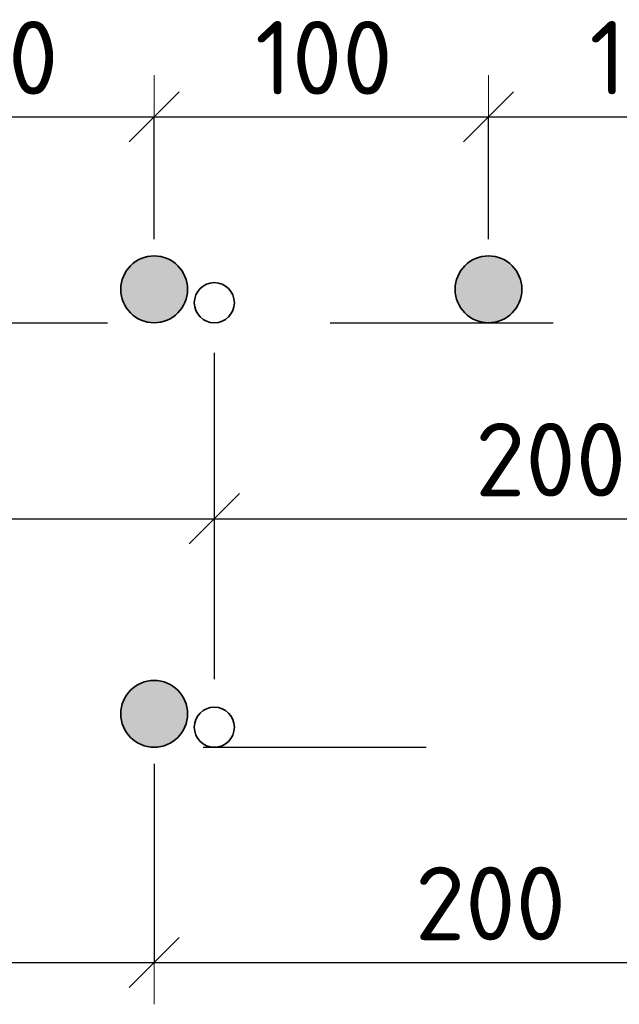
# Model space of a CAD drawing. Header units: metres. Extents: x -38 to 93, y -15 to 21.
# Tile 252 of 256: x 76.382 to 76.651, y 7.921 to 8.363. Entities that reach past the tile are written whole.
import ezdxf

# ---------------------------------------------------------------- set-up
doc = ezdxf.new("R2010")
doc.units = ezdxf.units.M
doc.header["$PDMODE"] = 65
doc.linetypes.add('______2', pattern=[0.0405, 0.03, -0.0105])
doc.layers.add('XR$3$_3898', color=7, linetype='Continuous')
doc.layers.add('XR$5$_3898', color=7, linetype='Continuous')
doc.layers.add('XR$3$Размерная линия_ общее', color=7, linetype='Continuous', lineweight=13)
doc.layers.add('XR$5$Размерная линия_ общее', color=7, linetype='Continuous', lineweight=13)
doc.styles.add('ISOCPEUR', font='txt')
doc.dimstyles.new('DIMSTYLE_8', dxfattribs={"dimtxt": 0.033, "dimasz": 0.0375, "dimexe": 0, "dimexo": 0, "dimgap": 0.0165, "dimtad": 2, "dimdec": 0, "dimlfac": 1000, "dimrnd": 1, "dimzin": 12, "dimdsep": 46, "dimtxsty": 'ISOCPEUR', "dimblk1": 'ALL_ML_STRICH', "dimblk2": 'ALL_ML_STRICH', "dimsah": 1, "dimcen": 0, "dimclrd": 7, "dimclre": 256, "dimclrt": 7, "dimadec": 0, "dimazin": 0, "dimtfac": 1, "dimtdec": 0, "dimtix": 1, "dimtmove": 2, "dimatfit": 3, "dimfxl": 0, "dimtzin": 0, "dimlwd": 0, "dimlwe": -3, "dimarcsym": 0})

# ---------------------------------------------------------------- blocks, each defined once
blk = doc.blocks.new('ALL_ML_STRICH')
at = {"color": 0, "linetype": 'ByBlock', "lineweight": -2}
for p, q in [((0, -0.5), (0, 0.5)), ((-0.3, -0.3), (0.3, 0.3)), ((-1, 0), (0.5, 0))]:
    blk.add_line(p, q, dxfattribs=at)
blk = doc.blocks.new('*D46')
at = {"layer": 'DEFPOINTS', "color": 7, "linetype": 'Continuous', "lineweight": 13, "transparency": 33554687}
for p in [(76.29196, 8.31961), (76.29196, 8.24218), (76.44196, 8.24218)]:
    blk.add_point(p, dxfattribs=at)
at = {"layer": 'XR$3$Размерная линия_ общее', "color": 253, "linetype": 'Continuous', "lineweight": -2, "true_color": 0xa0a0a0, "transparency": 33554687}
for p, q in [((76.29196, 8.26468), (76.29196, 8.31961)), ((76.44196, 8.26468), (76.44196, 8.31961))]:
    blk.add_line(p, q, dxfattribs=at)
at = {"layer": 'XR$3$Размерная линия_ общее', "color": 7, "linetype": 'Continuous', "lineweight": -2, "transparency": 33554687}
blk.add_line((76.29196, 8.31961), (76.44196, 8.31961), dxfattribs=at)
at = {"layer": 'XR$3$Размерная линия_ общее', "color": 7, "linetype": 'Continuous', "lineweight": 13, "transparency": 33554687, "xscale": 0.0375, "yscale": 0.0375, "zscale": 0.0375, "rotation": 180}
blk.add_blockref('ALL_ML_STRICH', (76.29196, 8.31961), dxfattribs=at)
at = {"layer": 'XR$3$Размерная линия_ общее', "color": 7, "linetype": 'Continuous', "lineweight": 13, "transparency": 33554687, "xscale": 0.0375, "yscale": 0.0375, "zscale": 0.0375}
blk.add_blockref('ALL_ML_STRICH', (76.44196, 8.31961), dxfattribs=at)
at = {"layer": 'XR$3$Размерная линия_ общее', "color": 7, "linetype": 'Continuous', "lineweight": 13, "transparency": 33554687, "insert": (76.33726, 8.36261), "char_height": 0.033, "width": 0.00165, "attachment_point": 1, "line_spacing_factor": 0.60241, "style": 'ISOCPEUR'}
blk.add_mtext('100', dxfattribs=at)
blk = doc.blocks.new('*D47')
at = {"layer": 'DEFPOINTS', "color": 7, "linetype": 'Continuous', "lineweight": 13, "transparency": 33554687}
for p in [(76.44196, 8.31961), (76.44196, 8.24218), (76.59196, 8.24218)]:
    blk.add_point(p, dxfattribs=at)
at = {"layer": 'XR$3$Размерная линия_ общее', "color": 253, "linetype": 'Continuous', "lineweight": -2, "true_color": 0xa0a0a0, "transparency": 33554687}
for p, q in [((76.44196, 8.26468), (76.44196, 8.31961)), ((76.59196, 8.26468), (76.59196, 8.31961))]:
    blk.add_line(p, q, dxfattribs=at)
at = {"layer": 'XR$3$Размерная линия_ общее', "color": 7, "linetype": 'Continuous', "lineweight": -2, "transparency": 33554687}
blk.add_line((76.44196, 8.31961), (76.59196, 8.31961), dxfattribs=at)
at = {"layer": 'XR$3$Размерная линия_ общее', "color": 7, "linetype": 'Continuous', "lineweight": 13, "transparency": 33554687, "xscale": 0.0375, "yscale": 0.0375, "zscale": 0.0375, "rotation": 180}
blk.add_blockref('ALL_ML_STRICH', (76.44196, 8.31961), dxfattribs=at)
at = {"layer": 'XR$3$Размерная линия_ общее', "color": 7, "linetype": 'Continuous', "lineweight": 13, "transparency": 33554687, "xscale": 0.0375, "yscale": 0.0375, "zscale": 0.0375}
blk.add_blockref('ALL_ML_STRICH', (76.59196, 8.31961), dxfattribs=at)
at = {"layer": 'XR$3$Размерная линия_ общее', "color": 7, "linetype": 'Continuous', "lineweight": 13, "transparency": 33554687, "insert": (76.48726, 8.36261), "char_height": 0.033, "width": 0.00165, "attachment_point": 1, "line_spacing_factor": 0.60241, "style": 'ISOCPEUR'}
blk.add_mtext('100', dxfattribs=at)
blk = doc.blocks.new('*D48')
at = {"layer": 'DEFPOINTS', "color": 7, "linetype": 'Continuous', "lineweight": 13, "transparency": 33554687}
for p in [(76.59196, 8.31961), (76.59196, 8.24218), (76.74196, 8.24218)]:
    blk.add_point(p, dxfattribs=at)
at = {"layer": 'XR$3$Размерная линия_ общее', "color": 253, "linetype": 'Continuous', "lineweight": -2, "true_color": 0xa0a0a0, "transparency": 33554687}
for p, q in [((76.59196, 8.26468), (76.59196, 8.31961)), ((76.74196, 8.26468), (76.74196, 8.31961))]:
    blk.add_line(p, q, dxfattribs=at)
at = {"layer": 'XR$3$Размерная линия_ общее', "color": 7, "linetype": 'Continuous', "lineweight": -2, "transparency": 33554687}
blk.add_line((76.59196, 8.31961), (76.74196, 8.31961), dxfattribs=at)
at = {"layer": 'XR$3$Размерная линия_ общее', "color": 7, "linetype": 'Continuous', "lineweight": 13, "transparency": 33554687, "xscale": 0.0375, "yscale": 0.0375, "zscale": 0.0375, "rotation": 180}
blk.add_blockref('ALL_ML_STRICH', (76.59196, 8.31961), dxfattribs=at)
at = {"layer": 'XR$3$Размерная линия_ общее', "color": 7, "linetype": 'Continuous', "lineweight": 13, "transparency": 33554687, "xscale": 0.0375, "yscale": 0.0375, "zscale": 0.0375}
blk.add_blockref('ALL_ML_STRICH', (76.74196, 8.31961), dxfattribs=at)
at = {"layer": 'XR$3$Размерная линия_ общее', "color": 7, "linetype": 'Continuous', "lineweight": 13, "transparency": 33554687, "insert": (76.63726, 8.36261), "char_height": 0.033, "width": 0.00165, "attachment_point": 1, "line_spacing_factor": 0.60241, "style": 'ISOCPEUR'}
blk.add_mtext('100', dxfattribs=at)
blk = doc.blocks.new('*D51')
at = {"layer": 'DEFPOINTS', "color": 7, "linetype": 'Continuous', "lineweight": 13, "transparency": 33554687}
for p in [(76.16896, 8.23618), (76.46896, 8.23618), (76.16896, 8.13924)]:
    blk.add_point(p, dxfattribs=at)
at = {"layer": 'XR$3$Размерная линия_ общее', "color": 253, "linetype": 'Continuous', "lineweight": -2, "true_color": 0xa0a0a0, "transparency": 33554687}
for p, q in [((76.16896, 8.21368), (76.16896, 8.13924)), ((76.46896, 8.21368), (76.46896, 8.13924))]:
    blk.add_line(p, q, dxfattribs=at)
at = {"layer": 'XR$3$Размерная линия_ общее', "color": 7, "linetype": 'Continuous', "lineweight": -2, "transparency": 33554687}
blk.add_line((76.16896, 8.13924), (76.46896, 8.13924), dxfattribs=at)
at = {"layer": 'XR$3$Размерная линия_ общее', "color": 7, "linetype": 'Continuous', "lineweight": 13, "transparency": 33554687, "xscale": 0.0375, "yscale": 0.0375, "zscale": 0.0375, "rotation": 180}
blk.add_blockref('ALL_ML_STRICH', (76.16896, 8.13924), dxfattribs=at)
at = {"layer": 'XR$3$Размерная линия_ общее', "color": 7, "linetype": 'Continuous', "lineweight": 13, "transparency": 33554687, "xscale": 0.0375, "yscale": 0.0375, "zscale": 0.0375}
blk.add_blockref('ALL_ML_STRICH', (76.46896, 8.13924), dxfattribs=at)
at = {"layer": 'XR$3$Размерная линия_ общее', "color": 7, "linetype": 'Continuous', "lineweight": 13, "transparency": 33554687, "insert": (76.28596, 8.18224), "char_height": 0.033, "width": 0.00165, "attachment_point": 1, "line_spacing_factor": 0.60241, "style": 'ISOCPEUR'}
blk.add_mtext('200', dxfattribs=at)
blk = doc.blocks.new('*D52')
at = {"layer": 'DEFPOINTS', "color": 7, "linetype": 'Continuous', "lineweight": 13, "transparency": 33554687}
for p in [(76.46896, 8.23618), (76.76896, 8.23618), (76.46896, 8.13924)]:
    blk.add_point(p, dxfattribs=at)
at = {"layer": 'XR$3$Размерная линия_ общее', "color": 253, "linetype": 'Continuous', "lineweight": -2, "true_color": 0xa0a0a0, "transparency": 33554687}
for p, q in [((76.46896, 8.21368), (76.46896, 8.13924)), ((76.76896, 8.21368), (76.76896, 8.13924))]:
    blk.add_line(p, q, dxfattribs=at)
at = {"layer": 'XR$3$Размерная линия_ общее', "color": 7, "linetype": 'Continuous', "lineweight": -2, "transparency": 33554687}
blk.add_line((76.46896, 8.13924), (76.76896, 8.13924), dxfattribs=at)
at = {"layer": 'XR$3$Размерная линия_ общее', "color": 7, "linetype": 'Continuous', "lineweight": 13, "transparency": 33554687, "xscale": 0.0375, "yscale": 0.0375, "zscale": 0.0375, "rotation": 180}
blk.add_blockref('ALL_ML_STRICH', (76.46896, 8.13924), dxfattribs=at)
at = {"layer": 'XR$3$Размерная линия_ общее', "color": 7, "linetype": 'Continuous', "lineweight": 13, "transparency": 33554687, "xscale": 0.0375, "yscale": 0.0375, "zscale": 0.0375}
blk.add_blockref('ALL_ML_STRICH', (76.76896, 8.13924), dxfattribs=at)
at = {"layer": 'XR$3$Размерная линия_ общее', "color": 7, "linetype": 'Continuous', "lineweight": 13, "transparency": 33554687, "insert": (76.58596, 8.18224), "char_height": 0.033, "width": 0.00165, "attachment_point": 1, "line_spacing_factor": 0.60241, "style": 'ISOCPEUR'}
blk.add_mtext('200', dxfattribs=at)
blk = doc.blocks.new('*D54')
at = {"layer": 'DEFPOINTS', "color": 7, "linetype": 'Continuous', "lineweight": 13, "transparency": 33554687}
for p in [(76.14196, 8.05168), (76.44196, 8.05168), (76.14196, 7.94007)]:
    blk.add_point(p, dxfattribs=at)
at = {"layer": 'XR$3$Размерная линия_ общее', "color": 253, "linetype": 'Continuous', "lineweight": -2, "true_color": 0xa0a0a0, "transparency": 33554687}
for p, q in [((76.14196, 8.02918), (76.14196, 7.94007)), ((76.44196, 8.02918), (76.44196, 7.94007))]:
    blk.add_line(p, q, dxfattribs=at)
at = {"layer": 'XR$3$Размерная линия_ общее', "color": 7, "linetype": 'Continuous', "lineweight": -2, "transparency": 33554687}
blk.add_line((76.14196, 7.94007), (76.44196, 7.94007), dxfattribs=at)
at = {"layer": 'XR$3$Размерная линия_ общее', "color": 7, "linetype": 'Continuous', "lineweight": 13, "transparency": 33554687, "xscale": 0.0375, "yscale": 0.0375, "zscale": 0.0375, "rotation": 180}
blk.add_blockref('ALL_ML_STRICH', (76.14196, 7.94007), dxfattribs=at)
at = {"layer": 'XR$3$Размерная линия_ общее', "color": 7, "linetype": 'Continuous', "lineweight": 13, "transparency": 33554687, "xscale": 0.0375, "yscale": 0.0375, "zscale": 0.0375}
blk.add_blockref('ALL_ML_STRICH', (76.44196, 7.94007), dxfattribs=at)
at = {"layer": 'XR$3$Размерная линия_ общее', "color": 7, "linetype": 'Continuous', "lineweight": 13, "transparency": 33554687, "insert": (76.25896, 7.98307), "char_height": 0.033, "width": 0.00165, "attachment_point": 1, "line_spacing_factor": 0.60241, "style": 'ISOCPEUR'}
blk.add_mtext('200', dxfattribs=at)
blk = doc.blocks.new('*D55')
at = {"layer": 'DEFPOINTS', "color": 7, "linetype": 'Continuous', "lineweight": 13, "transparency": 33554687}
for p in [(76.44196, 8.05168), (76.74196, 8.05168), (76.44196, 7.94007)]:
    blk.add_point(p, dxfattribs=at)
at = {"layer": 'XR$3$Размерная линия_ общее', "color": 253, "linetype": 'Continuous', "lineweight": -2, "true_color": 0xa0a0a0, "transparency": 33554687}
for p, q in [((76.44196, 8.02918), (76.44196, 7.94007)), ((76.74196, 8.02918), (76.74196, 7.94007))]:
    blk.add_line(p, q, dxfattribs=at)
at = {"layer": 'XR$3$Размерная линия_ общее', "color": 7, "linetype": 'Continuous', "lineweight": -2, "transparency": 33554687}
blk.add_line((76.44196, 7.94007), (76.74196, 7.94007), dxfattribs=at)
at = {"layer": 'XR$3$Размерная линия_ общее', "color": 7, "linetype": 'Continuous', "lineweight": 13, "transparency": 33554687, "xscale": 0.0375, "yscale": 0.0375, "zscale": 0.0375, "rotation": 180}
blk.add_blockref('ALL_ML_STRICH', (76.44196, 7.94007), dxfattribs=at)
at = {"layer": 'XR$3$Размерная линия_ общее', "color": 7, "linetype": 'Continuous', "lineweight": 13, "transparency": 33554687, "xscale": 0.0375, "yscale": 0.0375, "zscale": 0.0375}
blk.add_blockref('ALL_ML_STRICH', (76.74196, 7.94007), dxfattribs=at)
at = {"layer": 'XR$3$Размерная линия_ общее', "color": 7, "linetype": 'Continuous', "lineweight": 13, "transparency": 33554687, "insert": (76.55896, 7.98307), "char_height": 0.033, "width": 0.00165, "attachment_point": 1, "line_spacing_factor": 0.60241, "style": 'ISOCPEUR'}
blk.add_mtext('200', dxfattribs=at)
blk = doc.blocks.new('*D383')
at = {"layer": 'DEFPOINTS', "color": 7, "linetype": 'Continuous', "lineweight": 13, "transparency": 33554687}
for p in [(76.29196, 8.31961), (76.29196, 8.24218), (76.44196, 8.24218)]:
    blk.add_point(p, dxfattribs=at)
at = {"layer": 'XR$5$Размерная линия_ общее', "color": 253, "linetype": 'Continuous', "lineweight": -2, "true_color": 0xa0a0a0, "transparency": 33554687}
for p, q in [((76.29196, 8.26468), (76.29196, 8.31961)), ((76.44196, 8.26468), (76.44196, 8.31961))]:
    blk.add_line(p, q, dxfattribs=at)
at = {"layer": 'XR$5$Размерная линия_ общее', "color": 7, "linetype": 'Continuous', "lineweight": -2, "transparency": 33554687}
blk.add_line((76.29196, 8.31961), (76.44196, 8.31961), dxfattribs=at)
at = {"layer": 'XR$5$Размерная линия_ общее', "color": 7, "linetype": 'Continuous', "lineweight": 13, "transparency": 33554687, "xscale": 0.0375, "yscale": 0.0375, "zscale": 0.0375, "rotation": 180}
blk.add_blockref('ALL_ML_STRICH', (76.29196, 8.31961), dxfattribs=at)
at = {"layer": 'XR$5$Размерная линия_ общее', "color": 7, "linetype": 'Continuous', "lineweight": 13, "transparency": 33554687, "xscale": 0.0375, "yscale": 0.0375, "zscale": 0.0375}
blk.add_blockref('ALL_ML_STRICH', (76.44196, 8.31961), dxfattribs=at)
at = {"layer": 'XR$5$Размерная линия_ общее', "color": 7, "linetype": 'Continuous', "lineweight": 13, "transparency": 33554687, "insert": (76.33726, 8.36261), "char_height": 0.033, "width": 0.00165, "attachment_point": 1, "line_spacing_factor": 0.60241, "style": 'ISOCPEUR'}
blk.add_mtext('100', dxfattribs=at)
blk = doc.blocks.new('*D384')
at = {"layer": 'DEFPOINTS', "color": 7, "linetype": 'Continuous', "lineweight": 13, "transparency": 33554687}
for p in [(76.44196, 8.31961), (76.44196, 8.24218), (76.59196, 8.24218)]:
    blk.add_point(p, dxfattribs=at)
at = {"layer": 'XR$5$Размерная линия_ общее', "color": 253, "linetype": 'Continuous', "lineweight": -2, "true_color": 0xa0a0a0, "transparency": 33554687}
for p, q in [((76.44196, 8.26468), (76.44196, 8.31961)), ((76.59196, 8.26468), (76.59196, 8.31961))]:
    blk.add_line(p, q, dxfattribs=at)
at = {"layer": 'XR$5$Размерная линия_ общее', "color": 7, "linetype": 'Continuous', "lineweight": -2, "transparency": 33554687}
blk.add_line((76.44196, 8.31961), (76.59196, 8.31961), dxfattribs=at)
at = {"layer": 'XR$5$Размерная линия_ общее', "color": 7, "linetype": 'Continuous', "lineweight": 13, "transparency": 33554687, "xscale": 0.0375, "yscale": 0.0375, "zscale": 0.0375, "rotation": 180}
blk.add_blockref('ALL_ML_STRICH', (76.44196, 8.31961), dxfattribs=at)
at = {"layer": 'XR$5$Размерная линия_ общее', "color": 7, "linetype": 'Continuous', "lineweight": 13, "transparency": 33554687, "xscale": 0.0375, "yscale": 0.0375, "zscale": 0.0375}
blk.add_blockref('ALL_ML_STRICH', (76.59196, 8.31961), dxfattribs=at)
at = {"layer": 'XR$5$Размерная линия_ общее', "color": 7, "linetype": 'Continuous', "lineweight": 13, "transparency": 33554687, "insert": (76.48726, 8.36261), "char_height": 0.033, "width": 0.00165, "attachment_point": 1, "line_spacing_factor": 0.60241, "style": 'ISOCPEUR'}
blk.add_mtext('100', dxfattribs=at)
blk = doc.blocks.new('*D385')
at = {"layer": 'DEFPOINTS', "color": 7, "linetype": 'Continuous', "lineweight": 13, "transparency": 33554687}
for p in [(76.59196, 8.31961), (76.59196, 8.24218), (76.74196, 8.24218)]:
    blk.add_point(p, dxfattribs=at)
at = {"layer": 'XR$5$Размерная линия_ общее', "color": 253, "linetype": 'Continuous', "lineweight": -2, "true_color": 0xa0a0a0, "transparency": 33554687}
for p, q in [((76.59196, 8.26468), (76.59196, 8.31961)), ((76.74196, 8.26468), (76.74196, 8.31961))]:
    blk.add_line(p, q, dxfattribs=at)
at = {"layer": 'XR$5$Размерная линия_ общее', "color": 7, "linetype": 'Continuous', "lineweight": -2, "transparency": 33554687}
blk.add_line((76.59196, 8.31961), (76.74196, 8.31961), dxfattribs=at)
at = {"layer": 'XR$5$Размерная линия_ общее', "color": 7, "linetype": 'Continuous', "lineweight": 13, "transparency": 33554687, "xscale": 0.0375, "yscale": 0.0375, "zscale": 0.0375, "rotation": 180}
blk.add_blockref('ALL_ML_STRICH', (76.59196, 8.31961), dxfattribs=at)
at = {"layer": 'XR$5$Размерная линия_ общее', "color": 7, "linetype": 'Continuous', "lineweight": 13, "transparency": 33554687, "xscale": 0.0375, "yscale": 0.0375, "zscale": 0.0375}
blk.add_blockref('ALL_ML_STRICH', (76.74196, 8.31961), dxfattribs=at)
at = {"layer": 'XR$5$Размерная линия_ общее', "color": 7, "linetype": 'Continuous', "lineweight": 13, "transparency": 33554687, "insert": (76.63726, 8.36261), "char_height": 0.033, "width": 0.00165, "attachment_point": 1, "line_spacing_factor": 0.60241, "style": 'ISOCPEUR'}
blk.add_mtext('100', dxfattribs=at)
blk = doc.blocks.new('*D388')
at = {"layer": 'DEFPOINTS', "color": 7, "linetype": 'Continuous', "lineweight": 13, "transparency": 33554687}
for p in [(76.16896, 8.23618), (76.46896, 8.23618), (76.16896, 8.13924)]:
    blk.add_point(p, dxfattribs=at)
at = {"layer": 'XR$5$Размерная линия_ общее', "color": 253, "linetype": 'Continuous', "lineweight": -2, "true_color": 0xa0a0a0, "transparency": 33554687}
for p, q in [((76.16896, 8.21368), (76.16896, 8.13924)), ((76.46896, 8.21368), (76.46896, 8.13924))]:
    blk.add_line(p, q, dxfattribs=at)
at = {"layer": 'XR$5$Размерная линия_ общее', "color": 7, "linetype": 'Continuous', "lineweight": -2, "transparency": 33554687}
blk.add_line((76.16896, 8.13924), (76.46896, 8.13924), dxfattribs=at)
at = {"layer": 'XR$5$Размерная линия_ общее', "color": 7, "linetype": 'Continuous', "lineweight": 13, "transparency": 33554687, "xscale": 0.0375, "yscale": 0.0375, "zscale": 0.0375, "rotation": 180}
blk.add_blockref('ALL_ML_STRICH', (76.16896, 8.13924), dxfattribs=at)
at = {"layer": 'XR$5$Размерная линия_ общее', "color": 7, "linetype": 'Continuous', "lineweight": 13, "transparency": 33554687, "xscale": 0.0375, "yscale": 0.0375, "zscale": 0.0375}
blk.add_blockref('ALL_ML_STRICH', (76.46896, 8.13924), dxfattribs=at)
at = {"layer": 'XR$5$Размерная линия_ общее', "color": 7, "linetype": 'Continuous', "lineweight": 13, "transparency": 33554687, "insert": (76.28596, 8.18224), "char_height": 0.033, "width": 0.00165, "attachment_point": 1, "line_spacing_factor": 0.60241, "style": 'ISOCPEUR'}
blk.add_mtext('200', dxfattribs=at)
blk = doc.blocks.new('*D389')
at = {"layer": 'DEFPOINTS', "color": 7, "linetype": 'Continuous', "lineweight": 13, "transparency": 33554687}
for p in [(76.46896, 8.23618), (76.76896, 8.23618), (76.46896, 8.13924)]:
    blk.add_point(p, dxfattribs=at)
at = {"layer": 'XR$5$Размерная линия_ общее', "color": 253, "linetype": 'Continuous', "lineweight": -2, "true_color": 0xa0a0a0, "transparency": 33554687}
for p, q in [((76.46896, 8.21368), (76.46896, 8.13924)), ((76.76896, 8.21368), (76.76896, 8.13924))]:
    blk.add_line(p, q, dxfattribs=at)
at = {"layer": 'XR$5$Размерная линия_ общее', "color": 7, "linetype": 'Continuous', "lineweight": -2, "transparency": 33554687}
blk.add_line((76.46896, 8.13924), (76.76896, 8.13924), dxfattribs=at)
at = {"layer": 'XR$5$Размерная линия_ общее', "color": 7, "linetype": 'Continuous', "lineweight": 13, "transparency": 33554687, "xscale": 0.0375, "yscale": 0.0375, "zscale": 0.0375, "rotation": 180}
blk.add_blockref('ALL_ML_STRICH', (76.46896, 8.13924), dxfattribs=at)
at = {"layer": 'XR$5$Размерная линия_ общее', "color": 7, "linetype": 'Continuous', "lineweight": 13, "transparency": 33554687, "xscale": 0.0375, "yscale": 0.0375, "zscale": 0.0375}
blk.add_blockref('ALL_ML_STRICH', (76.76896, 8.13924), dxfattribs=at)
at = {"layer": 'XR$5$Размерная линия_ общее', "color": 7, "linetype": 'Continuous', "lineweight": 13, "transparency": 33554687, "insert": (76.58596, 8.18224), "char_height": 0.033, "width": 0.00165, "attachment_point": 1, "line_spacing_factor": 0.60241, "style": 'ISOCPEUR'}
blk.add_mtext('200', dxfattribs=at)
blk = doc.blocks.new('*D391')
at = {"layer": 'DEFPOINTS', "color": 7, "linetype": 'Continuous', "lineweight": 13, "transparency": 33554687}
for p in [(76.14196, 8.05168), (76.44196, 8.05168), (76.14196, 7.94007)]:
    blk.add_point(p, dxfattribs=at)
at = {"layer": 'XR$5$Размерная линия_ общее', "color": 253, "linetype": 'Continuous', "lineweight": -2, "true_color": 0xa0a0a0, "transparency": 33554687}
for p, q in [((76.14196, 8.02918), (76.14196, 7.94007)), ((76.44196, 8.02918), (76.44196, 7.94007))]:
    blk.add_line(p, q, dxfattribs=at)
at = {"layer": 'XR$5$Размерная линия_ общее', "color": 7, "linetype": 'Continuous', "lineweight": -2, "transparency": 33554687}
blk.add_line((76.14196, 7.94007), (76.44196, 7.94007), dxfattribs=at)
at = {"layer": 'XR$5$Размерная линия_ общее', "color": 7, "linetype": 'Continuous', "lineweight": 13, "transparency": 33554687, "xscale": 0.0375, "yscale": 0.0375, "zscale": 0.0375, "rotation": 180}
blk.add_blockref('ALL_ML_STRICH', (76.14196, 7.94007), dxfattribs=at)
at = {"layer": 'XR$5$Размерная линия_ общее', "color": 7, "linetype": 'Continuous', "lineweight": 13, "transparency": 33554687, "xscale": 0.0375, "yscale": 0.0375, "zscale": 0.0375}
blk.add_blockref('ALL_ML_STRICH', (76.44196, 7.94007), dxfattribs=at)
at = {"layer": 'XR$5$Размерная линия_ общее', "color": 7, "linetype": 'Continuous', "lineweight": 13, "transparency": 33554687, "insert": (76.25896, 7.98307), "char_height": 0.033, "width": 0.00165, "attachment_point": 1, "line_spacing_factor": 0.60241, "style": 'ISOCPEUR'}
blk.add_mtext('200', dxfattribs=at)
blk = doc.blocks.new('*D392')
at = {"layer": 'DEFPOINTS', "color": 7, "linetype": 'Continuous', "lineweight": 13, "transparency": 33554687}
for p in [(76.44196, 8.05168), (76.74196, 8.05168), (76.44196, 7.94007)]:
    blk.add_point(p, dxfattribs=at)
at = {"layer": 'XR$5$Размерная линия_ общее', "color": 253, "linetype": 'Continuous', "lineweight": -2, "true_color": 0xa0a0a0, "transparency": 33554687}
for p, q in [((76.44196, 8.02918), (76.44196, 7.94007)), ((76.74196, 8.02918), (76.74196, 7.94007))]:
    blk.add_line(p, q, dxfattribs=at)
at = {"layer": 'XR$5$Размерная линия_ общее', "color": 7, "linetype": 'Continuous', "lineweight": -2, "transparency": 33554687}
blk.add_line((76.44196, 7.94007), (76.74196, 7.94007), dxfattribs=at)
at = {"layer": 'XR$5$Размерная линия_ общее', "color": 7, "linetype": 'Continuous', "lineweight": 13, "transparency": 33554687, "xscale": 0.0375, "yscale": 0.0375, "zscale": 0.0375, "rotation": 180}
blk.add_blockref('ALL_ML_STRICH', (76.44196, 7.94007), dxfattribs=at)
at = {"layer": 'XR$5$Размерная линия_ общее', "color": 7, "linetype": 'Continuous', "lineweight": 13, "transparency": 33554687, "xscale": 0.0375, "yscale": 0.0375, "zscale": 0.0375}
blk.add_blockref('ALL_ML_STRICH', (76.74196, 7.94007), dxfattribs=at)
at = {"layer": 'XR$5$Размерная линия_ общее', "color": 7, "linetype": 'Continuous', "lineweight": 13, "transparency": 33554687, "insert": (76.55896, 7.98307), "char_height": 0.033, "width": 0.00165, "attachment_point": 1, "line_spacing_factor": 0.60241, "style": 'ISOCPEUR'}
blk.add_mtext('200', dxfattribs=at)

msp = doc.modelspace()

# ---------------------------------------------------------------- hatches: boundary and pattern name
at = {"linetype": 'Continuous', "lineweight": 25, "true_color": 0xa2a2a2, "transparency": 33554687}
for points in [[(76.45386, 8.25131), (76.45257, 8.25278), (76.4511, 8.25408), (76.44946, 8.25517), (76.4477, 8.25603), (76.44585, 8.25667), (76.44392, 8.25705), (76.44196, 8.25718), (76.44001, 8.25705), (76.43808, 8.25667), (76.43622, 8.25603), (76.43446, 8.25517), (76.43283, 8.25408), (76.43136, 8.25278), (76.43006, 8.25131), (76.42897, 8.24968), (76.42811, 8.24792), (76.42748, 8.24606), (76.42709, 8.24413), (76.42696, 8.24218), (76.42709, 8.24022), (76.42748, 8.23829), (76.42811, 8.23644), (76.42897, 8.23468), (76.43006, 8.23305), (76.43136, 8.23157), (76.43283, 8.23028), (76.43446, 8.22919), (76.43622, 8.22832), (76.43808, 8.22769), (76.44001, 8.2273), (76.44196, 8.22718), (76.44392, 8.2273), (76.44585, 8.22769), (76.4477, 8.22832), (76.44946, 8.22919), (76.4511, 8.23028), (76.45257, 8.23157), (76.45386, 8.23305), (76.45495, 8.23468), (76.45582, 8.23644), (76.45645, 8.23829), (76.45684, 8.24022), (76.45696, 8.24218), (76.45684, 8.24413), (76.45645, 8.24606), (76.45582, 8.24792), (76.45495, 8.24968)], [(76.45386, 8.25131), (76.45257, 8.25278), (76.4511, 8.25408), (76.44946, 8.25517), (76.4477, 8.25603), (76.44585, 8.25667), (76.44392, 8.25705), (76.44196, 8.25718), (76.44001, 8.25705), (76.43808, 8.25667), (76.43622, 8.25603), (76.43446, 8.25517), (76.43283, 8.25408), (76.43136, 8.25278), (76.43006, 8.25131), (76.42897, 8.24968), (76.42811, 8.24792), (76.42748, 8.24606), (76.42709, 8.24413), (76.42696, 8.24218), (76.42709, 8.24022), (76.42748, 8.23829), (76.42811, 8.23644), (76.42897, 8.23468), (76.43006, 8.23305), (76.43136, 8.23157), (76.43283, 8.23028), (76.43446, 8.22919), (76.43622, 8.22832), (76.43808, 8.22769), (76.44001, 8.2273), (76.44196, 8.22718), (76.44392, 8.2273), (76.44585, 8.22769), (76.4477, 8.22832), (76.44946, 8.22919), (76.4511, 8.23028), (76.45257, 8.23157), (76.45386, 8.23305), (76.45495, 8.23468), (76.45582, 8.23644), (76.45645, 8.23829), (76.45684, 8.24022), (76.45696, 8.24218), (76.45684, 8.24413), (76.45645, 8.24606), (76.45582, 8.24792), (76.45495, 8.24968)], [(76.60386, 8.25131), (76.60257, 8.25278), (76.6011, 8.25408), (76.59946, 8.25517), (76.5977, 8.25603), (76.59585, 8.25667), (76.59392, 8.25705), (76.59196, 8.25718), (76.59001, 8.25705), (76.58808, 8.25667), (76.58622, 8.25603), (76.58446, 8.25517), (76.58283, 8.25408), (76.58136, 8.25278), (76.58006, 8.25131), (76.57897, 8.24968), (76.57811, 8.24792), (76.57748, 8.24606), (76.57709, 8.24413), (76.57696, 8.24218), (76.57709, 8.24022), (76.57748, 8.23829), (76.57811, 8.23644), (76.57897, 8.23468), (76.58006, 8.23305), (76.58136, 8.23157), (76.58283, 8.23028), (76.58446, 8.22919), (76.58622, 8.22832), (76.58808, 8.22769), (76.59001, 8.2273), (76.59196, 8.22718), (76.59392, 8.2273), (76.59585, 8.22769), (76.5977, 8.22832), (76.59946, 8.22919), (76.6011, 8.23028), (76.60257, 8.23157), (76.60386, 8.23305), (76.60495, 8.23468), (76.60582, 8.23644), (76.60645, 8.23829), (76.60684, 8.24022), (76.60696, 8.24218), (76.60684, 8.24413), (76.60645, 8.24606), (76.60582, 8.24792), (76.60495, 8.24968)], [(76.60386, 8.25131), (76.60257, 8.25278), (76.6011, 8.25408), (76.59946, 8.25517), (76.5977, 8.25603), (76.59585, 8.25667), (76.59392, 8.25705), (76.59196, 8.25718), (76.59001, 8.25705), (76.58808, 8.25667), (76.58622, 8.25603), (76.58446, 8.25517), (76.58283, 8.25408), (76.58136, 8.25278), (76.58006, 8.25131), (76.57897, 8.24968), (76.57811, 8.24792), (76.57748, 8.24606), (76.57709, 8.24413), (76.57696, 8.24218), (76.57709, 8.24022), (76.57748, 8.23829), (76.57811, 8.23644), (76.57897, 8.23468), (76.58006, 8.23305), (76.58136, 8.23157), (76.58283, 8.23028), (76.58446, 8.22919), (76.58622, 8.22832), (76.58808, 8.22769), (76.59001, 8.2273), (76.59196, 8.22718), (76.59392, 8.2273), (76.59585, 8.22769), (76.5977, 8.22832), (76.59946, 8.22919), (76.6011, 8.23028), (76.60257, 8.23157), (76.60386, 8.23305), (76.60495, 8.23468), (76.60582, 8.23644), (76.60645, 8.23829), (76.60684, 8.24022), (76.60696, 8.24218), (76.60684, 8.24413), (76.60645, 8.24606), (76.60582, 8.24792), (76.60495, 8.24968)], [(76.45386, 8.06081), (76.45257, 8.06228), (76.4511, 8.06358), (76.44946, 8.06467), (76.4477, 8.06553), (76.44585, 8.06617), (76.44392, 8.06655), (76.44196, 8.06668), (76.44001, 8.06655), (76.43808, 8.06617), (76.43622, 8.06553), (76.43446, 8.06467), (76.43283, 8.06358), (76.43136, 8.06228), (76.43006, 8.06081), (76.42897, 8.05918), (76.42811, 8.05742), (76.42748, 8.05556), (76.42709, 8.05363), (76.42696, 8.05168), (76.42709, 8.04972), (76.42748, 8.04779), (76.42811, 8.04594), (76.42897, 8.04418), (76.43006, 8.04255), (76.43136, 8.04107), (76.43283, 8.03978), (76.43446, 8.03869), (76.43622, 8.03782), (76.43808, 8.03719), (76.44001, 8.0368), (76.44196, 8.03668), (76.44392, 8.0368), (76.44585, 8.03719), (76.4477, 8.03782), (76.44946, 8.03869), (76.4511, 8.03978), (76.45257, 8.04107), (76.45386, 8.04255), (76.45495, 8.04418), (76.45582, 8.04594), (76.45645, 8.04779), (76.45684, 8.04972), (76.45696, 8.05168), (76.45684, 8.05363), (76.45645, 8.05556), (76.45582, 8.05742), (76.45495, 8.05918)], [(76.45386, 8.06081), (76.45257, 8.06228), (76.4511, 8.06358), (76.44946, 8.06467), (76.4477, 8.06553), (76.44585, 8.06617), (76.44392, 8.06655), (76.44196, 8.06668), (76.44001, 8.06655), (76.43808, 8.06617), (76.43622, 8.06553), (76.43446, 8.06467), (76.43283, 8.06358), (76.43136, 8.06228), (76.43006, 8.06081), (76.42897, 8.05918), (76.42811, 8.05742), (76.42748, 8.05556), (76.42709, 8.05363), (76.42696, 8.05168), (76.42709, 8.04972), (76.42748, 8.04779), (76.42811, 8.04594), (76.42897, 8.04418), (76.43006, 8.04255), (76.43136, 8.04107), (76.43283, 8.03978), (76.43446, 8.03869), (76.43622, 8.03782), (76.43808, 8.03719), (76.44001, 8.0368), (76.44196, 8.03668), (76.44392, 8.0368), (76.44585, 8.03719), (76.4477, 8.03782), (76.44946, 8.03869), (76.4511, 8.03978), (76.45257, 8.04107), (76.45386, 8.04255), (76.45495, 8.04418), (76.45582, 8.04594), (76.45645, 8.04779), (76.45684, 8.04972), (76.45696, 8.05168), (76.45684, 8.05363), (76.45645, 8.05556), (76.45582, 8.05742), (76.45495, 8.05918)]]:
    msp.add_hatch(color=253, dxfattribs=at).paths.add_polyline_path(points)

# ---------------------------------------------------------------- linework, layer by layer
at = {"color": 8, "linetype": '______2', "lineweight": -3, "true_color": 0x737373, "transparency": 33554687}
for p, q in [((76.12096, 8.22718), (77.11696, 8.22718)), ((76.12096, 8.22718), (77.11696, 8.22718)), ((76.06396, 8.03668), (77.11696, 8.03668)), ((76.06396, 8.03668), (77.11696, 8.03668))]:
    msp.add_line(p, q, dxfattribs=at)
at = {"layer": 'XR$3$_3898', "color": 7, "linetype": 'Continuous', "lineweight": 35, "transparency": 33554687}
for centre, radius in [((76.44196, 8.24218), 0.015), ((76.59196, 8.24218), 0.015), ((76.46896, 8.23618), 0.009), ((76.44196, 8.05168), 0.015), ((76.46896, 8.04568), 0.009)]:
    msp.add_circle(centre, radius, dxfattribs=at)
at = {"layer": 'XR$3$Размерная линия_ общее', "color": 253, "linetype": 'Continuous', "lineweight": -3, "true_color": 0xa0a0a0, "transparency": 33554687}
msp.add_line((76.46896, 8.13924), (76.46896, 8.06724), dxfattribs=at)
at = {"layer": 'XR$5$_3898', "color": 7, "linetype": 'Continuous', "lineweight": 35, "transparency": 33554687}
for centre, radius in [((76.44196, 8.24218), 0.015), ((76.59196, 8.24218), 0.015), ((76.46896, 8.23618), 0.009), ((76.44196, 8.05168), 0.015), ((76.46896, 8.04568), 0.009)]:
    msp.add_circle(centre, radius, dxfattribs=at)
at = {"layer": 'XR$5$Размерная линия_ общее', "color": 253, "linetype": 'Continuous', "lineweight": -3, "true_color": 0xa0a0a0, "transparency": 33554687}
msp.add_line((76.46896, 8.13924), (76.46896, 8.06724), dxfattribs=at)

# ---------------------------------------------------------------- dimensions: what is measured, and where the dimension line sits
at = {"layer": 'XR$3$Размерная линия_ общее', "color": 7, "linetype": 'Continuous', "lineweight": 13, "transparency": 33554687}
for base, p1, p2, text, picture, middle in [((76.44196, 8.31961), (76.29196, 8.26468), (76.44196, 8.26468), '100', '*D46', (76.36696, 8.33611)), ((76.59196, 8.31961), (76.44196, 8.26468), (76.59196, 8.26468), '100', '*D47', (76.51696, 8.33611)), ((76.74196, 8.31961), (76.59196, 8.26468), (76.74196, 8.26468), '100', '*D48', (76.66696, 8.33611)), ((76.46896, 8.13924), (76.16896, 8.21368), (76.46896, 8.21368), '200', '*D51', (76.31896, 8.15574)), ((76.76896, 8.13924), (76.46896, 8.21368), (76.76896, 8.21368), '200', '*D52', (76.61896, 8.15574)), ((76.44196, 7.94007), (76.14196, 8.02918), (76.44196, 8.02918), '200', '*D54', (76.29196, 7.95657)), ((76.74196, 7.94007), (76.44196, 8.02918), (76.74196, 8.02918), '200', '*D55', (76.59196, 7.95657))]:
    dim = msp.add_linear_dim(base=base, p1=p1, p2=p2, text=text, dimstyle='DIMSTYLE_8', override={"dimpost": '<>', "dimclrd": 7, "dimclre": 253, "dimclrt": 7, "dimlwd": 0, "dimlwe": 65533}, dxfattribs=at)
    dim.commit()
    dim.dimension.update_dxf_attribs({"geometry": picture, "text_midpoint": middle, "dimtype": 160})
at = {"layer": 'XR$5$Размерная линия_ общее', "color": 7, "linetype": 'Continuous', "lineweight": 13, "transparency": 33554687}
for base, p1, p2, text, picture, middle in [((76.44196, 8.31961), (76.29196, 8.26468), (76.44196, 8.26468), '100', '*D383', (76.36696, 8.33611)), ((76.59196, 8.31961), (76.44196, 8.26468), (76.59196, 8.26468), '100', '*D384', (76.51696, 8.33611)), ((76.74196, 8.31961), (76.59196, 8.26468), (76.74196, 8.26468), '100', '*D385', (76.66696, 8.33611)), ((76.46896, 8.13924), (76.16896, 8.21368), (76.46896, 8.21368), '200', '*D388', (76.31896, 8.15574)), ((76.76896, 8.13924), (76.46896, 8.21368), (76.76896, 8.21368), '200', '*D389', (76.61896, 8.15574)), ((76.44196, 7.94007), (76.14196, 8.02918), (76.44196, 8.02918), '200', '*D391', (76.29196, 7.95657)), ((76.74196, 7.94007), (76.44196, 8.02918), (76.74196, 8.02918), '200', '*D392', (76.59196, 7.95657))]:
    dim = msp.add_linear_dim(base=base, p1=p1, p2=p2, text=text, dimstyle='DIMSTYLE_8', override={"dimpost": '<>', "dimclrd": 7, "dimclre": 253, "dimclrt": 7, "dimlwd": 0, "dimlwe": 65533}, dxfattribs=at)
    dim.commit()
    dim.dimension.update_dxf_attribs({"geometry": picture, "text_midpoint": middle, "dimtype": 160})

doc.saveas('drawing.dxf')
